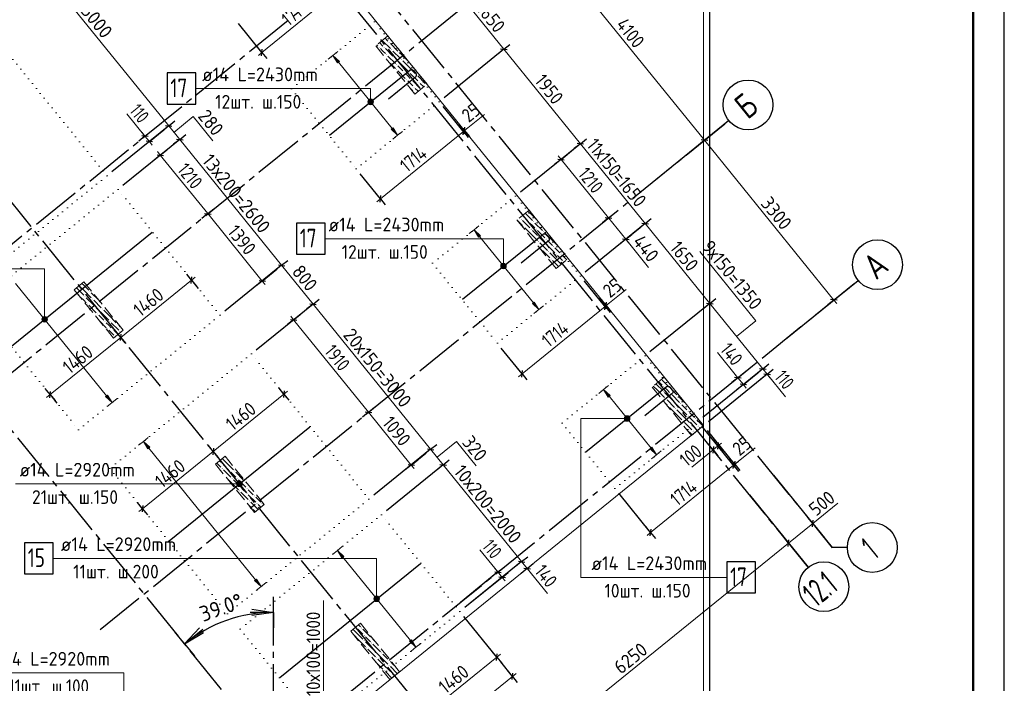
# Model space of a CAD drawing. Header units: millimetres. Extents: x 0 to 42000, y -76 to 29700.
# Tile 12 of 13: x 26198 to 42000, y 10612 to 21262. Entities that reach past the tile are written whole.
import ezdxf

# ---------------------------------------------------------------- set-up
doc = ezdxf.new("R2010")
doc.units = ezdxf.units.MM
for name, pattern in [('______2', [270, 200, -70]), ('______5', [1100, 800, -100, 100, -100]), ('______9', [100, 0, -100])]:
    doc.linetypes.add(name, pattern=pattern)
for name, color, linetype, lineweight in [('Standard', 7, 'Continuous', 25), ('ДОП Верх по Х', 7, 'Continuous', 18), ('ЖБ Перекрытие верхний уровень', 7, 'Continuous', 18), ('Позиционная метка номер позиции', 7, 'Continuous', 13), ('Примечания', 7, 'Continuous', 13), ('Размерная линия_ общее', 7, 'Continuous', 13)]:
    doc.layers.add(name, color=color, linetype=linetype, lineweight=lineweight)
doc.layers.add('ЖБ Пилон', color=7, linetype='______2', lineweight=13, true_color=0xa0a0a0)
doc.layers.add('Оси', color=7, linetype='______5', lineweight=13, true_color=0x656565)
doc.styles.add('ISOCPEUR', font='txt')

msp = doc.modelspace()

# ---------------------------------------------------------------- hatches: boundary and pattern name
at = {"layer": 'ДОП Верх по Х', "linetype": 'Continuous', "lineweight": 13, "transparency": 33554687}
for points in [[(31298, 20568), (31226, 20689), (31329, 20593)], [(33564, 17770), (33491, 17891), (33595, 17795)], [(35641, 15205), (35568, 15327), (35672, 15231)], [(28257, 14373), (28184, 14495), (28288, 14399)], [(31370, 12623), (31298, 12744), (31401, 12648)]]:
    msp.add_hatch(color=7, dxfattribs=at).paths.add_polyline_path(points, flags=16)
for points in [[(32161, 19503), (32264, 19407), (32192, 19528)], [(34426, 16705), (34530, 16609), (34457, 16730)], [(27577, 15213), (27681, 15116), (27608, 15238)], [(36314, 14374), (36418, 14278), (36345, 14399)], [(29969, 12260), (30072, 12163), (30000, 12285)], [(32453, 11286), (32556, 11190), (32484, 11311)]]:
    msp.add_hatch(color=7, dxfattribs=at).paths.add_polyline_path(points)
at = {"layer": 'ЖБ Пилон', "linetype": 'Continuous', "lineweight": 18, "transparency": 33554687}
for points in [[(32120, 20979), (32123, 20982), (32129, 20975), (32127, 20973)], [(32120, 20899), (32127, 20906), (32133, 20899), (32127, 20893)], [(31960, 20819), (31967, 20826), (31973, 20819), (31967, 20813)], [(32040, 20819), (32047, 20826), (32053, 20819), (32047, 20813)], [(32080, 20699), (32087, 20706), (32093, 20699), (32087, 20693)], [(32160, 20779), (32167, 20786), (32173, 20779), (32167, 20773)], [(32280, 20739), (32287, 20746), (32293, 20739), (32287, 20733)], [(32124, 20583), (32127, 20586), (32133, 20579), (32130, 20576)], [(32200, 20659), (32207, 20666), (32213, 20659), (32207, 20653)], [(32240, 20539), (32247, 20546), (32253, 20539), (32247, 20533)], [(32320, 20619), (32327, 20626), (32333, 20619), (32327, 20613)], [(32240, 20459), (32247, 20466), (32253, 20459), (32247, 20453)], [(32360, 20419), (32367, 20426), (32373, 20419), (32367, 20413)], [(32440, 20419), (32447, 20426), (32453, 20419), (32447, 20413)], [(32560, 20379), (32567, 20386), (32573, 20379), (32567, 20373)], [(32400, 20299), (32407, 20306), (32413, 20299), (32407, 20293)], [(32480, 20299), (32487, 20306), (32493, 20299), (32487, 20293)], [(32600, 20259), (32607, 20266), (32613, 20259), (32607, 20253)], [(32520, 20179), (32527, 20186), (32533, 20179), (32527, 20173)], [(32520, 20099), (32527, 20106), (32533, 20099), (32527, 20093)], [(32720, 20219), (32727, 20226), (32731, 20222), (32724, 20216)], [(34240, 18059), (34247, 18066), (34253, 18059), (34247, 18053)], [(34360, 18019), (34367, 18026), (34373, 18019), (34367, 18013)], [(34440, 18019), (34447, 18026), (34453, 18019), (34447, 18013)], [(34280, 17939), (34287, 17946), (34293, 17939), (34287, 17933)], [(34400, 17899), (34407, 17906), (34413, 17899), (34407, 17893)], [(34480, 17899), (34487, 17906), (34493, 17899), (34487, 17893)], [(34600, 17859), (34607, 17866), (34613, 17859), (34607, 17853)], [(34520, 17779), (34527, 17786), (34533, 17779), (34527, 17773)], [(34520, 17699), (34527, 17706), (34533, 17699), (34527, 17693)], [(34640, 17739), (34647, 17746), (34653, 17739), (34647, 17733)], [(34560, 17579), (34567, 17586), (34573, 17579), (34567, 17573)], [(34640, 17659), (34647, 17666), (34653, 17659), (34647, 17653)], [(34680, 17539), (34687, 17546), (34693, 17539), (34687, 17533)], [(34760, 17619), (34767, 17626), (34773, 17619), (34767, 17613)], [(34840, 17619), (34844, 17623), (34850, 17615), (34847, 17613)], [(34720, 17419), (34727, 17426), (34733, 17419), (34727, 17413)], [(34800, 17499), (34807, 17506), (34813, 17499), (34807, 17493)], [(34880, 17499), (34887, 17506), (34893, 17499), (34887, 17493)], [(34920, 17379), (34927, 17386), (34933, 17379), (34927, 17373)], [(27161, 16820), (27167, 16826), (27173, 16819), (27167, 16813)], [(27240, 16819), (27247, 16826), (27253, 16819), (27247, 16813)], [(27320, 16899), (27327, 16906), (27333, 16899), (27327, 16893)], [(27360, 16779), (27367, 16786), (27373, 16779), (27367, 16773)], [(27280, 16699), (27287, 16706), (27293, 16699), (27287, 16693)], [(27400, 16659), (27407, 16666), (27413, 16659), (27407, 16653)], [(27480, 16739), (27483, 16741), (27488, 16734), (27487, 16733)], [(27520, 16619), (27527, 16626), (27533, 16619), (27527, 16613)], [(27440, 16539), (27447, 16546), (27453, 16539), (27447, 16533)], [(27560, 16419), (27567, 16426), (27573, 16419), (27567, 16413)], [(27600, 16299), (27607, 16306), (27613, 16299), (27607, 16293)], [(27640, 16419), (27647, 16426), (27653, 16419), (27647, 16413)], [(27680, 16299), (27687, 16306), (27693, 16299), (27687, 16293)], [(27760, 16379), (27767, 16386), (27773, 16379), (27767, 16373)], [(27720, 16179), (27727, 16186), (27733, 16179), (27727, 16173)], [(27800, 16259), (27807, 16266), (27813, 16259), (27807, 16253)], [(36520, 15379), (36527, 15386), (36533, 15379), (36527, 15373)], [(36640, 15339), (36647, 15346), (36653, 15339), (36647, 15333)], [(36520, 15299), (36527, 15306), (36533, 15299), (36527, 15293)], [(36560, 15179), (36567, 15186), (36573, 15179), (36567, 15173)], [(36640, 15259), (36647, 15266), (36653, 15259), (36647, 15253)], [(36760, 15219), (36767, 15226), (36773, 15219), (36767, 15213)], [(36600, 15059), (36607, 15066), (36613, 15059), (36607, 15053)], [(36680, 15139), (36687, 15146), (36693, 15139), (36687, 15133)], [(36720, 15019), (36727, 15026), (36733, 15019), (36727, 15013)], [(36800, 15099), (36807, 15106), (36813, 15099), (36807, 15093)], [(36880, 15099), (36884, 15103), (36890, 15096), (36887, 15093)], [(36920, 14979), (36927, 14986), (36933, 14979), (36927, 14973)], [(36920, 14899), (36927, 14906), (36933, 14899), (36927, 14893)], [(37040, 14859), (37047, 14866), (37053, 14859), (37047, 14853)], [(36840, 14819), (36847, 14826), (36853, 14819), (36847, 14813)], [(36885, 14704), (36887, 14706), (36893, 14699), (36891, 14697)], [(36960, 14779), (36967, 14786), (36973, 14779), (36967, 14773)], [(37080, 14739), (37087, 14746), (37093, 14739), (37087, 14733)], [(37000, 14659), (37007, 14666), (37013, 14659), (37007, 14653)], [(29440, 14139), (29447, 14146), (29453, 14139), (29447, 14133)], [(29440, 14059), (29447, 14066), (29453, 14059), (29447, 14053)], [(29520, 14219), (29523, 14222), (29529, 14215), (29527, 14213)], [(29560, 14019), (29567, 14026), (29573, 14019), (29567, 14013)], [(29600, 13899), (29607, 13906), (29613, 13899), (29607, 13893)], [(29640, 14019), (29647, 14026), (29653, 14019), (29647, 14013)], [(29680, 13899), (29687, 13906), (29693, 13899), (29687, 13893)], [(29720, 13779), (29727, 13786), (29733, 13779), (29727, 13773)], [(29800, 13859), (29807, 13866), (29813, 13859), (29807, 13853)], [(29720, 13699), (29727, 13706), (29733, 13699), (29727, 13693)], [(29840, 13739), (29847, 13746), (29853, 13739), (29847, 13733)], [(29840, 13659), (29847, 13666), (29853, 13659), (29847, 13653)], [(29960, 13619), (29967, 13626), (29973, 13619), (29967, 13613)], [(29880, 13539), (29887, 13546), (29893, 13539), (29887, 13533)], [(30000, 13499), (30007, 13506), (30013, 13499), (30007, 13493)], [(30080, 13499), (30087, 13506), (30093, 13499), (30087, 13493)], [(29920, 13419), (29927, 13426), (29933, 13419), (29927, 13413)], [(31600, 11499), (31607, 11506), (31613, 11499), (31607, 11493)], [(31680, 11499), (31687, 11506), (31693, 11499), (31687, 11493)], [(31720, 11379), (31727, 11386), (31733, 11379), (31727, 11373)], [(31720, 11299), (31727, 11306), (31733, 11299), (31727, 11293)], [(31840, 11339), (31847, 11346), (31853, 11339), (31847, 11333)], [(31840, 11259), (31847, 11266), (31853, 11259), (31847, 11253)], [(31760, 11179), (31767, 11186), (31773, 11179), (31767, 11173)], [(31880, 11139), (31887, 11146), (31893, 11139), (31887, 11133)], [(32000, 11099), (32007, 11106), (32013, 11099), (32007, 11093)], [(31920, 11019), (31927, 11026), (31933, 11019), (31927, 11013)], [(32120, 10979), (32127, 10986), (32133, 10979), (32127, 10973)], [(32120, 10899), (32127, 10906), (32133, 10899), (32127, 10893)], [(32040, 10819), (32047, 10826), (32053, 10819), (32047, 10813)], [(32160, 10779), (32167, 10786), (32173, 10779), (32167, 10773)], [(32240, 10859), (32243, 10862), (32249, 10855), (32247, 10853)]]:
    msp.add_hatch(color=7, dxfattribs=at).paths.add_polyline_path(points, flags=16)
at = {"layer": 'Позиционная метка номер позиции', "linetype": 'Continuous', "lineweight": 13, "transparency": 33554687}
for points in [[(31785, 19943), (31875, 19943), (31869, 19966)], [(31785, 19943), (31869, 19966), (31791, 19966)], [(31791, 19921), (31875, 19943), (31785, 19943)], [(31791, 19966), (31869, 19966), (31852, 19982)], [(31791, 19966), (31852, 19982), (31807, 19982)], [(31791, 19921), (31869, 19921), (31875, 19943)], [(31807, 19904), (31869, 19921), (31791, 19921)], [(31807, 19982), (31852, 19982), (31830, 19988)], [(31807, 19904), (31852, 19904), (31869, 19921)], [(31852, 19904), (31807, 19904), (31830, 19898)], [(33918, 17309), (34008, 17309), (34002, 17331)], [(33918, 17309), (34002, 17331), (33925, 17331)], [(33925, 17286), (34008, 17309), (33918, 17309)], [(33925, 17331), (34002, 17331), (33986, 17347)], [(33925, 17331), (33986, 17347), (33941, 17347)], [(33925, 17286), (34002, 17286), (34008, 17309)], [(33941, 17270), (34002, 17286), (33925, 17286)], [(33941, 17347), (33986, 17347), (33963, 17354)], [(33941, 17270), (33986, 17270), (34002, 17286)], [(33986, 17270), (33941, 17270), (33963, 17264)], [(26553, 16453), (26643, 16453), (26637, 16475)], [(26553, 16453), (26637, 16475), (26560, 16475)], [(26560, 16430), (26643, 16453), (26553, 16453)], [(26560, 16475), (26637, 16475), (26621, 16492)], [(26560, 16475), (26621, 16492), (26576, 16492)], [(26560, 16430), (26637, 16430), (26643, 16453)], [(26576, 16492), (26621, 16492), (26598, 16498)], [(26576, 16414), (26637, 16430), (26560, 16430)], [(26576, 16414), (26621, 16414), (26637, 16430)], [(26621, 16414), (26576, 16414), (26598, 16408)], [(35907, 14838), (35907, 14883), (35901, 14861)], [(35923, 14822), (35923, 14899), (35907, 14883)], [(35923, 14822), (35907, 14883), (35907, 14838)], [(35946, 14816), (35946, 14906), (35923, 14899)], [(35946, 14816), (35923, 14899), (35923, 14822)], [(35968, 14822), (35968, 14899), (35946, 14906)], [(35968, 14822), (35946, 14906), (35946, 14816)], [(35984, 14838), (35984, 14883), (35968, 14899)], [(35984, 14838), (35968, 14899), (35968, 14822)], [(35984, 14883), (35984, 14838), (35991, 14861)], [(29687, 13790), (29687, 13835), (29680, 13813)], [(29703, 13774), (29703, 13851), (29687, 13835)], [(29703, 13774), (29687, 13835), (29687, 13790)], [(29725, 13768), (29725, 13858), (29703, 13851)], [(29725, 13768), (29703, 13851), (29703, 13774)], [(29748, 13774), (29748, 13851), (29725, 13858)], [(29748, 13774), (29725, 13858), (29725, 13768)], [(29764, 13790), (29764, 13835), (29748, 13851)], [(29764, 13790), (29748, 13851), (29748, 13774)], [(29764, 13835), (29764, 13790), (29770, 13813)], [(31905, 12006), (31949, 12006), (31927, 12012)], [(31882, 11967), (31972, 11967), (31966, 11989)], [(31882, 11967), (31966, 11989), (31888, 11989)], [(31888, 11944), (31972, 11967), (31882, 11967)], [(31888, 11989), (31966, 11989), (31949, 12006)], [(31888, 11989), (31949, 12006), (31905, 12006)], [(31888, 11944), (31966, 11944), (31972, 11967)], [(31905, 11928), (31966, 11944), (31888, 11944)], [(31905, 11928), (31949, 11928), (31966, 11944)], [(31949, 11928), (31905, 11928), (31927, 11922)]]:
    msp.add_hatch(color=7, dxfattribs=at).paths.add_polyline_path(points)

# ---------------------------------------------------------------- linework, layer by layer
at = {"layer": 'Standard', "color": 7, "linetype": 'Continuous', "lineweight": 35, "transparency": 33554687}
for p, q in [((41500, 27600), (41500, 20500)), ((41500, 27200), (41500, 20100))]:
    msp.add_line(p, q, dxfattribs=at)
at = {"layer": 'Standard', "color": 7, "linetype": 'Continuous', "lineweight": 18, "transparency": 33554687}
for p, q in [((28173, 25860), (37172, 14747)), ((37172, 14747), (30362, 9232))]:
    msp.add_line(p, q, dxfattribs=at)
at = {"layer": 'Standard', "color": 7, "linetype": 'Continuous', "lineweight": 25, "transparency": 33554687}
msp.add_lwpolyline([(0, 0), (42000, 0), (42000, 29700), (0, 29700), (0, 0)], close=True, dxfattribs=at)
at = {"layer": 'Standard', "color": 7, "linetype": 'Continuous', "lineweight": 50, "transparency": 33554687}
msp.add_lwpolyline([(2000, 29200), (41500, 29200), (41500, 500), (2000, 500), (2000, 29200)], close=True, dxfattribs=at)
at = {"layer": 'Standard', "color": 7, "linetype": 'Continuous', "lineweight": 13, "transparency": 33554687}
for points in [[(41500, 29200), (2000, 29200), (2000, 6000), (41500, 6000), (41500, 29200)], [(5829, 9232), (37172, 9232), (37172, 27138), (5536, 23138), (5829, 9232)], [(6829, 9232), (37172, 9232), (37172, 25860), (6829, 25860), (6829, 9232)]]:
    msp.add_lwpolyline(points, dxfattribs=at)
at = {"layer": 'Standard', "color": 254, "linetype": 'Continuous', "lineweight": 25, "true_color": 0xc4c4ff, "transparency": 33554687}
msp.add_lwpolyline([(6729, 9132), (37272, 9132), (37272, 25960), (6729, 25960), (6729, 9132)], dxfattribs=at)
at = {"layer": 'ДОП Верх по Х', "color": 251, "linetype": 'Continuous', "lineweight": 13, "true_color": 0x494949, "transparency": 33554687}
for p, q in [((31226, 20689), (31304, 20752)), ((31226, 20689), (31148, 20626)), ((31226, 20689), (31329, 20593)), ((31298, 20568), (31226, 20689)), ((31226, 20689), (31226, 20689)), ((31329, 20593), (31298, 20568)), ((31314, 20580), (32176, 19516)), ((32192, 19528), (32161, 19503)), ((32161, 19503), (32264, 19407)), ((32264, 19407), (32192, 19528)), ((32264, 19407), (32342, 19470)), ((32264, 19407), (32186, 19344)), ((32264, 19407), (32264, 19407)), ((33491, 17891), (33414, 17828)), ((33491, 17891), (33569, 17954)), ((33491, 17891), (33595, 17795)), ((33564, 17770), (33491, 17891)), ((33491, 17891), (33491, 17891)), ((33595, 17795), (33564, 17770)), ((33579, 17783), (34442, 16718)), ((26133, 17028), (27593, 15225)), ((34457, 16730), (34426, 16705)), ((34426, 16705), (34530, 16609)), ((34530, 16609), (34452, 16546)), ((34530, 16609), (34457, 16730)), ((34530, 16609), (34607, 16672)), ((34530, 16609), (34530, 16609)), ((35568, 15327), (35646, 15390)), ((27608, 15238), (27577, 15213)), ((27577, 15213), (27681, 15116)), ((27681, 15116), (27608, 15238)), ((27681, 15116), (27759, 15179)), ((35568, 15327), (35490, 15264)), ((35568, 15327), (35672, 15231)), ((35641, 15205), (35568, 15327)), ((35568, 15327), (35568, 15327)), ((35672, 15231), (35641, 15205)), ((35656, 15218), (36330, 14386)), ((27681, 15116), (27603, 15053)), ((27681, 15116), (27681, 15116)), ((28184, 14495), (28262, 14558)), ((28184, 14495), (28106, 14432)), ((28184, 14495), (28288, 14399)), ((28257, 14373), (28184, 14495)), ((28184, 14495), (28184, 14495)), ((28288, 14399), (28257, 14373)), ((28272, 14386), (29984, 12272)), ((36345, 14399), (36314, 14374)), ((36418, 14278), (36345, 14399)), ((36314, 14374), (36418, 14278)), ((36418, 14278), (36340, 14215)), ((36418, 14278), (36495, 14341)), ((36418, 14278), (36418, 14278)), ((31298, 12744), (31375, 12807)), ((31298, 12744), (31220, 12681)), ((31298, 12744), (31401, 12648)), ((31370, 12623), (31298, 12744)), ((31298, 12744), (31298, 12744)), ((31401, 12648), (31370, 12623)), ((31386, 12635), (32468, 11298)), ((30000, 12285), (29969, 12260)), ((29969, 12260), (30072, 12163)), ((30072, 12163), (30000, 12285)), ((30072, 12163), (30150, 12226)), ((30072, 12163), (29994, 12100)), ((30072, 12163), (30072, 12163)), ((32484, 11311), (32453, 11286)), ((32453, 11286), (32556, 11190)), ((32556, 11190), (32484, 11311)), ((32556, 11190), (32634, 11253)), ((32556, 11190), (32479, 11127)), ((32556, 11190), (32556, 11190))]:
    msp.add_line(p, q, dxfattribs=at)
at = {"layer": 'ДОП Верх по Х', "color": 7, "linetype": 'Continuous', "lineweight": 25, "transparency": 33554687}
for p, q in [((26066, 16022), (28325, 17851)), ((28596, 12898), (30855, 14727)), ((30371, 10707), (32629, 12536))]:
    msp.add_line(p, q, dxfattribs=at)
for points in [[(28567, 19907), (29027, 19907), (29027, 20407), (28567, 20407), (28567, 19907)], [(31169, 19408), (32458, 20452), (32465, 20456), (32473, 20459), (32481, 20460), (32489, 20460), (32496, 20459), (32504, 20456), (32511, 20451), (32517, 20446), (32555, 20398), (32559, 20392), (32562, 20384), (32563, 20376), (32563, 20368), (32562, 20360), (32559, 20353), (32554, 20346), (32549, 20340), (32115, 19988)], [(30642, 17497), (31102, 17497), (31102, 17997), (30642, 17997), (30642, 17497)], [(33303, 16774), (34592, 17817), (34598, 17821), (34606, 17824), (34614, 17826), (34622, 17826), (34630, 17824), (34637, 17821), (34644, 17816), (34650, 17811), (34688, 17764), (34692, 17757), (34695, 17749), (34697, 17741), (34697, 17733), (34695, 17726), (34692, 17718), (34688, 17711), (34682, 17705), (34248, 17354)], [(35285, 14326), (36574, 15369), (36581, 15373), (36588, 15376), (36597, 15378), (36604, 15378), (36612, 15376), (36620, 15373), (36627, 15368), (36632, 15363), (36671, 15316), (36675, 15309), (36678, 15301), (36679, 15293), (36679, 15285), (36678, 15278), (36674, 15270), (36670, 15263), (36665, 15257), (36231, 14906)], [(26277, 12367), (26737, 12367), (26737, 12867), (26277, 12867), (26277, 12367)], [(37549, 12061), (38009, 12061), (38009, 12561), (37549, 12561), (37549, 12061)]]:
    msp.add_lwpolyline(points, dxfattribs=at)
at = {"layer": 'ЖБ Перекрытие верхний уровень', "color": 7, "linetype": 'Continuous', "lineweight": 18, "transparency": 33554687}
for p, q in [((37172, 14747), (28173, 25860)), ((30362, 9232), (37172, 14747))]:
    msp.add_line(p, q, dxfattribs=at)
at = {"layer": 'ЖБ Пилон', "color": 253, "linetype": '______2', "lineweight": 13, "true_color": 0xa0a0a0, "transparency": 33554687}
for p, q in [((32106, 21003), (31912, 20845)), ((32736, 20226), (32106, 21003)), ((31912, 20845), (32541, 20068)), ((32541, 20068), (32736, 20226)), ((34372, 18205), (34178, 18048)), ((35001, 17428), (34372, 18205)), ((34178, 18048), (34807, 17270)), ((34807, 17270), (35001, 17428)), ((27230, 17054), (27074, 16928)), ((27074, 16928), (27703, 16151)), ((27859, 16277), (27230, 17054)), ((27703, 16151), (27859, 16277)), ((36543, 15524), (36349, 15366)), ((37172, 14747), (36543, 15524)), ((36349, 15366), (36978, 14589)), ((36978, 14589), (37172, 14746)), ((29495, 14256), (29340, 14130)), ((30124, 13479), (29495, 14256)), ((29340, 14130), (29969, 13353)), ((29969, 13353), (30124, 13479)), ((31666, 11575), (31511, 11449)), ((32296, 10798), (31666, 11575)), ((31511, 11449), (32140, 10672)), ((32140, 10672), (32296, 10798))]:
    msp.add_line(p, q, dxfattribs=at)
at = {"layer": 'ЖБ Пилон', "color": 9, "linetype": 'Continuous', "lineweight": 18, "true_color": 0xc7c7c7, "transparency": 33554687}
for p, q in [((31972, 20894), (32027, 20839)), ((32016, 20930), (32027, 20919)), ((32027, 20919), (32147, 20799)), ((32061, 20966), (32107, 20919)), ((32105, 21001), (32107, 20999)), ((32147, 20879), (32267, 20759)), ((31928, 20858), (31947, 20839)), ((32027, 20759), (31987, 20799)), ((32067, 20719), (32027, 20759)), ((32067, 20799), (32187, 20679)), ((32187, 20759), (32307, 20639)), ((32427, 20599), (32307, 20719)), ((32107, 20679), (32227, 20559)), ((32187, 20519), (32147, 20559)), ((32347, 20519), (32227, 20639)), ((32347, 20599), (32427, 20519)), ((32427, 20599), (32460, 20566)), ((32227, 20479), (32187, 20519)), ((32267, 20519), (32347, 20439)), ((32267, 20439), (32387, 20319)), ((32347, 20519), (32427, 20439)), ((32427, 20359), (32387, 20399)), ((32427, 20519), (32547, 20399)), ((32467, 20399), (32587, 20279)), ((32467, 20319), (32427, 20359)), ((32427, 20279), (32507, 20199)), ((32507, 20279), (32627, 20159)), ((32587, 20359), (32707, 20239)), ((32683, 20183), (32627, 20239)), ((32470, 20156), (32507, 20119)), ((32587, 20119), (32547, 20159)), ((32547, 20079), (32551, 20076)), ((32595, 20111), (32587, 20119)), ((34355, 18191), (34427, 18119)), ((34178, 18048), (34267, 17959)), ((34227, 18079), (34222, 18084)), ((34267, 18119), (34347, 18039)), ((34267, 18039), (34387, 17919)), ((34347, 18119), (34311, 18155)), ((34347, 18119), (34427, 18039)), ((34427, 18119), (34504, 18043)), ((34427, 17799), (34307, 17919)), ((34427, 17959), (34387, 17999)), ((34467, 17919), (34427, 17959)), ((34427, 17879), (34507, 17799)), ((34467, 17999), (34587, 17879)), ((34507, 17879), (34627, 17759)), ((34427, 17799), (34507, 17719)), ((34587, 17719), (34547, 17759)), ((34627, 17679), (34587, 17719)), ((34747, 17719), (34627, 17839)), ((34667, 17719), (34747, 17639)), ((34747, 17719), (34827, 17639)), ((34513, 17633), (34547, 17599)), ((34547, 17679), (34667, 17559)), ((34587, 17559), (34707, 17439)), ((34667, 17639), (34787, 17519)), ((34827, 17559), (34787, 17599)), ((34867, 17519), (34827, 17559)), ((34827, 17399), (34707, 17519)), ((34747, 17399), (34827, 17319)), ((34827, 17479), (34907, 17399)), ((34827, 17399), (34889, 17337)), ((34907, 17479), (34978, 17409)), ((34827, 17319), (34845, 17301)), ((27147, 16919), (27110, 16957)), ((27147, 16919), (27227, 16839)), ((27154, 16992), (27227, 16919)), ((27227, 16999), (27198, 17028)), ((27227, 16999), (27307, 16919)), ((27227, 16919), (27347, 16799)), ((27142, 16845), (27147, 16839)), ((27227, 16759), (27187, 16799)), ((27267, 16719), (27227, 16759)), ((27267, 16799), (27387, 16679)), ((27347, 16879), (27467, 16759)), ((27387, 16759), (27507, 16639)), ((27307, 16679), (27427, 16559)), ((27547, 16519), (27427, 16639)), ((27547, 16599), (27627, 16519)), ((27467, 16519), (27547, 16439)), ((27547, 16519), (27627, 16439)), ((27627, 16519), (27747, 16399)), ((27482, 16424), (27587, 16319)), ((27627, 16359), (27587, 16399)), ((27667, 16319), (27627, 16359)), ((27627, 16279), (27707, 16199)), ((27667, 16399), (27787, 16279)), ((27707, 16279), (27776, 16210)), ((27787, 16359), (27813, 16333)), ((36543, 15523), (36547, 15519)), ((36366, 15380), (36427, 15319)), ((36427, 15399), (36410, 15416)), ((36427, 15399), (36507, 15319)), ((36454, 15452), (36507, 15399)), ((36507, 15479), (36627, 15359)), ((36587, 15319), (36547, 15359)), ((36427, 15319), (36547, 15199)), ((36547, 15279), (36667, 15159)), ((36627, 15279), (36587, 15319)), ((36667, 15319), (36747, 15239)), ((36667, 15239), (36787, 15119)), ((36827, 15159), (36787, 15199)), ((36557, 15109), (36587, 15079)), ((36587, 15159), (36707, 15039)), ((36747, 14919), (36627, 15039)), ((36827, 14999), (36707, 15119)), ((36867, 15119), (36827, 15159)), ((36827, 15079), (36907, 14999)), ((36747, 14999), (36827, 14919)), ((36747, 14919), (36827, 14839)), ((36827, 14999), (36907, 14919)), ((36827, 14919), (36947, 14799)), ((36987, 14919), (36947, 14959)), ((36947, 14879), (37067, 14759)), ((37027, 14879), (36987, 14919)), ((36867, 14799), (36987, 14679)), ((36987, 14759), (37077, 14669)), ((37067, 14839), (37165, 14741)), ((37121, 14705), (37107, 14719)), ((36907, 14679), (36988, 14598)), ((37033, 14633), (37027, 14639)), ((29492, 14254), (29507, 14239)), ((29387, 14119), (29360, 14146)), ((29427, 14079), (29387, 14119)), ((29404, 14182), (29427, 14159)), ((29547, 14119), (29448, 14218)), ((29467, 14119), (29547, 14039)), ((29547, 14119), (29627, 14039)), ((29467, 14039), (29587, 13919)), ((29627, 13959), (29587, 13999)), ((29667, 13919), (29627, 13959)), ((29667, 13999), (29787, 13879)), ((29627, 13799), (29526, 13901)), ((29627, 13879), (29707, 13799)), ((29627, 13799), (29707, 13719)), ((29707, 13879), (29827, 13759)), ((29787, 13719), (29747, 13759)), ((29857, 13809), (29827, 13839)), ((29747, 13679), (29867, 13559)), ((29827, 13679), (29787, 13719)), ((29867, 13719), (29947, 13639)), ((29867, 13639), (29987, 13519)), ((30027, 13559), (29987, 13599)), ((29866, 13480), (29907, 13439)), ((30027, 13400), (29907, 13519)), ((30067, 13519), (30027, 13559)), ((30027, 13479), (30071, 13435)), ((30107, 13479), (30115, 13471)), ((29947, 13399), (29982, 13364)), ((31667, 11519), (31636, 11550)), ((31627, 11399), (31547, 11479)), ((31627, 11479), (31707, 11399)), ((31627, 11399), (31707, 11319)), ((31707, 11479), (31827, 11359)), ((31569, 11377), (31627, 11319)), ((31627, 11319), (31747, 11199)), ((31787, 11319), (31747, 11359)), ((31747, 11279), (31867, 11159)), ((31827, 11279), (31787, 11319)), ((31867, 11319), (31900, 11286)), ((31867, 11239), (31987, 11119)), ((31787, 11159), (31907, 11039)), ((32027, 10999), (31907, 11119)), ((32027, 11079), (32107, 10999)), ((31947, 10919), (31910, 10957)), ((31947, 10999), (32027, 10919)), ((31947, 10919), (32027, 10839)), ((32027, 10999), (32107, 10919)), ((32027, 10919), (32147, 10799)), ((32187, 10919), (32147, 10959)), ((32227, 10879), (32187, 10919)), ((32067, 10799), (32170, 10696)), ((32147, 10879), (32258, 10768)), ((32187, 10759), (32214, 10732))]:
    msp.add_line(p, q, dxfattribs=at)
at = {"layer": 'Оси', "color": 8, "linetype": '______5', "lineweight": -3, "transparency": 33554687}
for p, q in [((39241, 12788), (27863, 26839)), ((38852, 12473), (27474, 26524)), ((23902, 15904), (33989, 24072)), ((24909, 14660), (34996, 22829)), ((33995, 8540), (22617, 22591)), ((32208, 7093), (20829, 21143)), ((27489, 11474), (37576, 19642)), ((29566, 8909), (39653, 17078)), ((30273, 6819), (30273, 11750))]:
    msp.add_line(p, q, dxfattribs=at)
at = {"layer": 'Оси', "color": 7, "linetype": 'Continuous', "lineweight": 25, "transparency": 33554687}
for p, q in [((36410, 18698), (37576, 19642)), ((38487, 16134), (39653, 17078)), ((38297, 13954), (39238, 12792)), ((37908, 13639), (38852, 12473)), ((39481, 12792), (39238, 12792))]:
    msp.add_line(p, q, dxfattribs=at)
at = {"layer": 'Оси', "color": 7, "linetype": 'Continuous', "lineweight": 13, "transparency": 33554687}
msp.add_line((38926, 13177), (39330, 13504), dxfattribs=at)
at = {"layer": 'Оси', "color": 7, "linetype": 'Continuous', "lineweight": 25, "transparency": 33554687}
for centre in [(37887, 19894), (39964, 17330), (39881, 12792), (39104, 12162)]:
    msp.add_circle(centre, 400, dxfattribs=at)
at = {"layer": 'Позиционная метка номер позиции', "color": 7, "linetype": 'Continuous', "lineweight": 13, "transparency": 33554687}
for p, q in [((31785, 19943), (31785, 19943)), ((31830, 19988), (31830, 19988)), ((31875, 19943), (31875, 19943)), ((31830, 19898), (31830, 19898)), ((33918, 17309), (33918, 17309)), ((33963, 17354), (33963, 17354)), ((33963, 17264), (33963, 17264)), ((34008, 17309), (34008, 17309)), ((26553, 16453), (26553, 16453)), ((26598, 16498), (26598, 16498)), ((26643, 16453), (26643, 16453)), ((26598, 16408), (26598, 16408)), ((35901, 14861), (35901, 14861)), ((35946, 14906), (35946, 14906)), ((35991, 14861), (35991, 14861)), ((35946, 14816), (35946, 14816)), ((29725, 13813), (26131, 13813)), ((29680, 13813), (29680, 13813)), ((29725, 13858), (29725, 13858)), ((29725, 13768), (29725, 13768)), ((29770, 13813), (29770, 13813)), ((31927, 12012), (31927, 12012)), ((31882, 11967), (31882, 11967)), ((31927, 11922), (31927, 11922)), ((31972, 11967), (31972, 11967))]:
    msp.add_line(p, q, dxfattribs=at)
at = {"layer": 'Позиционная метка номер позиции', "color": 251, "linetype": 'Continuous', "lineweight": 13, "true_color": 0x656565, "transparency": 33554687}
for p, q in [((28209, 19392), (27920, 19750)), ((33337, 19483), (33656, 19741)), ((36289, 17287), (35924, 17738)), ((35612, 16674), (35931, 16932)), ((37724, 15516), (37396, 15920)), ((38488, 15208), (38192, 15573)), ((37675, 14126), (38002, 14390)), ((37326, 14358), (36984, 14081)), ((33873, 12398), (33584, 12755)), ((34342, 12455), (34669, 12051)), ((31074, 10322), (31074, 11942))]:
    msp.add_line(p, q, dxfattribs=at)
at = {"layer": 'Позиционная метка номер позиции', "color": 7, "linetype": 'Continuous', "lineweight": 13, "transparency": 33554687}
for points in [[(31830, 19943), (31830, 20157), (29027, 20157)], [(33963, 17309), (33963, 17747), (31102, 17747)], [(26598, 16453), (26598, 17263), (22708, 17263)], [(35946, 14861), (35206, 14861), (35206, 12311), (37549, 12311)], [(31927, 11967), (31927, 12617), (26737, 12617)], [(28205, 9822), (27872, 10155), (27872, 10778), (25678, 10778)]]:
    msp.add_lwpolyline(points, dxfattribs=at)
at = {"layer": 'Позиционная метка номер позиции', "color": 251, "linetype": 'Continuous', "lineweight": 13, "true_color": 0x656565, "transparency": 33554687}
for points in [[(28674, 19454), (28984, 19706), (29299, 19318)], [(37701, 16179), (38012, 16431), (37112, 17542)], [(32896, 14240), (33207, 14492), (33522, 14103)]]:
    msp.add_lwpolyline(points, dxfattribs=at)
at = {"layer": 'Позиционная метка номер позиции', "color": 7, "linetype": 'Continuous', "lineweight": 13, "transparency": 33554687}
for centre in [(31830, 19943), (33963, 17309), (26598, 16453), (35946, 14861), (29725, 13813), (31927, 11967)]:
    msp.add_circle(centre, 45, dxfattribs=at)
at = {"layer": 'Примечания', "color": 7, "linetype": '______9', "lineweight": 13, "transparency": 33554687}
for p, q in [((27600, 18757), (24454, 22643)), ((31892, 21228), (30560, 20150)), ((32930, 19946), (31892, 21228)), ((30560, 20150), (31598, 18868)), ((31598, 18868), (32930, 19946)), ((25331, 16919), (27600, 18757)), ((27776, 18539), (25507, 16702)), ((29413, 16519), (27776, 18539)), ((34157, 18431), (32825, 17352)), ((35196, 17148), (34157, 18431)), ((32825, 17352), (33864, 16070)), ((33864, 16070), (35196, 17148)), ((25507, 16702), (27143, 14681)), ((27143, 14681), (29413, 16519)), ((29916, 15897), (27647, 14059)), ((31804, 13566), (29916, 15897)), ((36234, 15866), (34902, 14787)), ((37084, 14817), (36234, 15866)), ((34902, 14787), (35752, 13738)), ((35752, 13738), (37084, 14817)), ((27647, 14059), (29535, 11728)), ((29535, 11728), (31804, 13566)), ((32005, 13317), (29736, 11479)), ((33264, 11763), (32005, 13317)), ((30995, 9925), (33264, 11763)), ((29736, 11479), (30995, 9925))]:
    msp.add_line(p, q, dxfattribs=at)
at = {"layer": 'Размерная линия_ общее', "color": 251, "linetype": 'Continuous', "lineweight": 13, "true_color": 0x656565, "transparency": 33554687}
for p, q in [((25443, 23444), (28590, 19558)), ((32931, 22070), (33969, 20788)), ((30086, 20734), (30028, 20687)), ((33969, 20788), (35197, 19272)), ((28209, 19392), (28162, 19450)), ((28590, 19558), (28766, 19341)), ((31986, 18388), (33318, 19467)), ((33318, 19467), (33337, 19483)), ((33337, 19483), (33396, 19530)), ((28279, 19306), (28209, 19392)), ((28279, 19306), (28326, 19248)), ((28766, 19341), (30402, 17320)), ((28455, 19089), (28408, 19147)), ((35197, 19272), (36235, 17990)), ((28455, 19089), (29216, 18149)), ((34886, 19020), (34838, 19079)), ((34886, 19020), (35647, 18080)), ((31986, 18388), (31928, 18341)), ((29216, 18149), (30091, 17068)), ((35647, 18080), (35924, 17738)), ((36235, 17990), (37273, 16708)), ((35924, 17738), (35971, 17680)), ((30402, 17320), (30906, 16698)), ((27822, 16164), (28956, 17082)), ((28956, 17082), (29015, 17130)), ((30091, 17068), (30138, 17010)), ((30906, 16698), (32793, 14367)), ((34261, 15579), (35593, 16658)), ((35593, 16658), (35612, 16674)), ((35612, 16674), (35670, 16721)), ((37273, 16708), (38123, 15658)), ((30595, 16447), (30548, 16505)), ((30595, 16447), (31797, 14962)), ((26687, 15245), (27822, 16164)), ((38123, 15658), (38192, 15573)), ((34261, 15579), (34203, 15532)), ((37724, 15516), (37677, 15574)), ((37812, 15407), (37724, 15516)), ((38192, 15573), (38239, 15515)), ((37812, 15407), (37859, 15348)), ((26687, 15245), (26629, 15198)), ((30439, 15251), (29304, 14333)), ((30439, 15251), (30497, 15299)), ((31797, 14962), (32483, 14115)), ((37404, 14421), (37326, 14358)), ((37404, 14421), (37463, 14468)), ((29304, 14333), (28170, 13414)), ((32793, 14367), (32995, 14118)), ((37326, 14358), (37268, 14311)), ((32483, 14115), (32530, 14057)), ((32995, 14118), (34253, 12564)), ((36324, 13031), (37656, 14110)), ((37656, 14110), (37675, 14126)), ((37675, 14126), (37734, 14173)), ((28170, 13414), (28111, 13367)), ((36324, 13031), (36266, 12984)), ((34253, 12564), (34342, 12455)), ((33873, 12398), (33826, 12456)), ((33873, 12398), (33943, 12312)), ((34342, 12455), (34389, 12397)), ((33943, 12312), (33990, 12254)), ((33855, 11032), (33914, 11080)), ((32721, 10114), (33855, 11032)), ((34106, 10723), (34164, 10770)), ((31837, 8886), (34106, 10723))]:
    msp.add_line(p, q, dxfattribs=at)
at = {"layer": 'Размерная линия_ общее', "color": 7, "linetype": 'Continuous', "lineweight": 13, "transparency": 33554687}
for p, q in [((37188, 19328), (34607, 22514)), ((39264, 16763), (37188, 19328)), ((39264, 16763), (39312, 16705)), ((38538, 12862), (38926, 13177)), ((38926, 13177), (38984, 13224)), ((33680, 8929), (38538, 12862))]:
    msp.add_line(p, q, dxfattribs=at)
at = {"layer": 'Размерная линия_ общее', "color": 251, "linetype": 'Continuous', "lineweight": -3, "true_color": 0x656565, "transparency": 33554687}
for p, q in [((30086, 20734), (29710, 21199)), ((33969, 20788), (34066, 20866)), ((30086, 20734), (30007, 20831)), ((30086, 20734), (30165, 20637)), ((33969, 20788), (33008, 20009)), ((33969, 20788), (33872, 20709)), ((28590, 19558), (28687, 19637)), ((28590, 19558), (27678, 18820)), ((28209, 19392), (28443, 19581)), ((28209, 19392), (28307, 19471)), ((28279, 19306), (28512, 19495)), ((28590, 19558), (28493, 19479)), ((33318, 19467), (33240, 19564)), ((33337, 19483), (33259, 19580)), ((33318, 19467), (33397, 19370)), ((33337, 19483), (33416, 19385)), ((33337, 19483), (33337, 19483)), ((28766, 19341), (27854, 18602)), ((28209, 19392), (28112, 19313)), ((28279, 19306), (28182, 19228)), ((28279, 19306), (28376, 19385)), ((28766, 19341), (28669, 19262)), ((28766, 19341), (28863, 19419)), ((35197, 19272), (35294, 19351)), ((28455, 19089), (28688, 19278)), ((28455, 19089), (28552, 19167)), ((35197, 19272), (34235, 18494)), ((34886, 19020), (35119, 19209)), ((35197, 19272), (35099, 19194)), ((28455, 19089), (28358, 19010)), ((34886, 19020), (34789, 18942)), ((34886, 19020), (34983, 19099)), ((31986, 18388), (31661, 18790)), ((31986, 18388), (31908, 18485)), ((31986, 18388), (32065, 18291)), ((29216, 18149), (29314, 18227)), ((29216, 18149), (29119, 18070)), ((29216, 18149), (29216, 18149)), ((35647, 18080), (35550, 18002)), ((35647, 18080), (35744, 18159)), ((35647, 18080), (35647, 18080)), ((36235, 17990), (36332, 18069)), ((36235, 17990), (35273, 17211)), ((36235, 17990), (36138, 17911)), ((35924, 17738), (35827, 17660)), ((35924, 17738), (36021, 17817)), ((30402, 17320), (30499, 17399)), ((30402, 17320), (29490, 16582)), ((30091, 17068), (30324, 17257)), ((30402, 17320), (30305, 17241)), ((28956, 17082), (28878, 17179)), ((28956, 17082), (29035, 16985)), ((28956, 17082), (29065, 16948)), ((30091, 17068), (29994, 16990)), ((30091, 17068), (30188, 17147)), ((30906, 16698), (31003, 16777)), ((35593, 16658), (35514, 16755)), ((35612, 16674), (35533, 16771)), ((37273, 16708), (37370, 16786)), ((30906, 16698), (29994, 15960)), ((30595, 16447), (30828, 16635)), ((30906, 16698), (30808, 16620)), ((35593, 16658), (35672, 16561)), ((35612, 16674), (35691, 16576)), ((37273, 16708), (36312, 15929)), ((37273, 16708), (37176, 16629)), ((30595, 16447), (30498, 16368)), ((30595, 16447), (30692, 16525)), ((27822, 16164), (27743, 16261)), ((27822, 16164), (27900, 16066)), ((27822, 16164), (27822, 16164)), ((34261, 15579), (33927, 15992)), ((34261, 15579), (34182, 15677)), ((38123, 15658), (37161, 14880)), ((37724, 15516), (37957, 15705)), ((38123, 15658), (38026, 15580)), ((38123, 15658), (38220, 15737)), ((38192, 15573), (38289, 15652)), ((34261, 15579), (34339, 15482)), ((38192, 15573), (37250, 14810)), ((37724, 15516), (37627, 15437)), ((37724, 15516), (37821, 15594)), ((37812, 15407), (38045, 15596)), ((38192, 15573), (38095, 15494)), ((26687, 15245), (26608, 15342)), ((30439, 15251), (30360, 15349)), ((37812, 15407), (37715, 15328)), ((37812, 15407), (37909, 15485)), ((26687, 15245), (26766, 15148)), ((26687, 15245), (26796, 15110)), ((30439, 15251), (30518, 15154)), ((30439, 15251), (30439, 15251)), ((31797, 14962), (31894, 15041)), ((31797, 14962), (31699, 14884)), ((31797, 14962), (31797, 14962)), ((29304, 14333), (29226, 14430)), ((32793, 14367), (32891, 14446)), ((37326, 14358), (37248, 14455)), ((37404, 14421), (37326, 14518)), ((37404, 14421), (37483, 14324)), ((37404, 14421), (37404, 14421)), ((29304, 14333), (29383, 14236)), ((29304, 14333), (29304, 14333)), ((32793, 14367), (31882, 13629)), ((32483, 14115), (32716, 14304)), ((32793, 14367), (32696, 14288)), ((37326, 14358), (37405, 14261)), ((37326, 14358), (37326, 14358)), ((37675, 14126), (37597, 14223)), ((32995, 14118), (32083, 13380)), ((32483, 14115), (32385, 14037)), ((32483, 14115), (32580, 14194)), ((32995, 14118), (32898, 14040)), ((32995, 14118), (33092, 14197)), ((37656, 14110), (37577, 14207)), ((37656, 14110), (37735, 14013)), ((37675, 14126), (37754, 14029)), ((36324, 13031), (35815, 13661)), ((28170, 13414), (28091, 13511)), ((28170, 13414), (28248, 13317)), ((28170, 13414), (28170, 13414)), ((36324, 13031), (36245, 13129)), ((36324, 13031), (36403, 12934)), ((34253, 12564), (34351, 12643)), ((34253, 12564), (33342, 11826)), ((34253, 12564), (34156, 12485)), ((34342, 12455), (34439, 12534)), ((33873, 12398), (33273, 11911)), ((33873, 12398), (33776, 12319)), ((33873, 12398), (33971, 12476)), ((33943, 12312), (34040, 12391)), ((34342, 12455), (34245, 12376)), ((34342, 12455), (34342, 12455)), ((33943, 12312), (33342, 11826)), ((33943, 12312), (33845, 12234)), ((33855, 11032), (33327, 11685)), ((33855, 11032), (33777, 11130)), ((33855, 11032), (33934, 10935)), ((34106, 10723), (33918, 10955)), ((34106, 10723), (34027, 10820)), ((34106, 10723), (34184, 10626))]:
    msp.add_line(p, q, dxfattribs=at)
at = {"layer": 'Размерная линия_ общее', "color": 251, "linetype": 'Continuous', "lineweight": 25, "true_color": 0x656565, "transparency": 33554687}
for p, q in [((30081, 20682), (30092, 20787)), ((33917, 20793), (34022, 20782)), ((28537, 19564), (28642, 19553)), ((33313, 19414), (33324, 19520)), ((33332, 19430), (33343, 19535)), ((28262, 19387), (28157, 19398)), ((28332, 19301), (28226, 19312)), ((28713, 19346), (28819, 19335)), ((35144, 19278), (35249, 19267)), ((28402, 19094), (28508, 19083)), ((34833, 19026), (34938, 19015)), ((31981, 18336), (31992, 18441)), ((29164, 18154), (29269, 18143)), ((35594, 18086), (35700, 18075)), ((36182, 17995), (36288, 17984)), ((35871, 17744), (35977, 17733)), ((30349, 17325), (30455, 17314)), ((28951, 17030), (28962, 17135)), ((30039, 17074), (30144, 17063)), ((30853, 16704), (30958, 16693)), ((35587, 16605), (35598, 16711)), ((35607, 16621), (35618, 16726)), ((37221, 16713), (37326, 16702)), ((30542, 16452), (30647, 16441)), ((27816, 16111), (27827, 16216)), ((38070, 15664), (38176, 15653)), ((34255, 15527), (34266, 15632)), ((37776, 15510), (37671, 15521)), ((38139, 15579), (38245, 15567)), ((37865, 15401), (37759, 15412)), ((26682, 15192), (26693, 15297)), ((30444, 15304), (30433, 15199)), ((31744, 14968), (31849, 14957)), ((29310, 14385), (29299, 14280)), ((37332, 14410), (37321, 14305)), ((37410, 14474), (37399, 14368)), ((32741, 14373), (32846, 14361)), ((32430, 14121), (32535, 14110)), ((32942, 14124), (33048, 14113)), ((37651, 14057), (37662, 14163)), ((37670, 14073), (37681, 14178)), ((28175, 13467), (28164, 13361)), ((36319, 12979), (36330, 13084)), ((34201, 12570), (34306, 12558)), ((33821, 12403), (33926, 12392)), ((34289, 12461), (34394, 12449)), ((33890, 12318), (33995, 12307)), ((33850, 10980), (33861, 11085)), ((34100, 10671), (34111, 10776))]:
    msp.add_line(p, q, dxfattribs=at)
at = {"layer": 'Размерная линия_ общее', "color": 253, "linetype": 'Continuous', "lineweight": -3, "true_color": 0xa0a0a0, "transparency": 33554687}
for p, q in [((37188, 19328), (37090, 19249)), ((37188, 19328), (37285, 19406)), ((39264, 16763), (39497, 16952)), ((39264, 16763), (39167, 16685)), ((39264, 16763), (39361, 16842)), ((38926, 13177), (38847, 13274)), ((38926, 13177), (39005, 13079)), ((38926, 13177), (39112, 12947)), ((38538, 12862), (38459, 12959)), ((38538, 12862), (38616, 12765)), ((38538, 12862), (38726, 12629))]:
    msp.add_line(p, q, dxfattribs=at)
at = {"layer": 'Размерная линия_ общее', "color": 7, "linetype": 'Continuous', "lineweight": 25, "transparency": 33554687}
for p, q in [((37240, 19322), (37135, 19333)), ((39317, 16758), (39212, 16769)), ((38921, 13124), (38932, 13229)), ((38532, 12809), (38543, 12915)), ((30273, 11750), (30273, 12000)), ((30273, 11750), (29898, 11750)), ((29923, 11800), (30273, 11750)), ((30273, 11750), (29923, 11700)), ((30273, 11750), (30273, 11750)), ((30273, 11750), (30273, 11500)), ((28845, 11245), (28688, 11439)), ((29086, 11504), (28845, 11245)), ((28845, 11245), (29137, 11481)), ((28845, 11245), (29149, 11426)), ((28845, 11245), (28845, 11245)), ((28845, 11245), (29003, 11050))]:
    msp.add_line(p, q, dxfattribs=at)
at = {"layer": 'Размерная линия_ общее', "color": 251, "linetype": 'Continuous', "lineweight": 13, "true_color": 0x656565, "transparency": 33554687}
msp.add_lwpolyline([(30086, 20734), (31108, 21562), (31108, 21562), (31418, 21813)], dxfattribs=at)
at = {"layer": 'Размерная линия_ общее', "color": 251, "linetype": 'Continuous', "lineweight": -3, "true_color": 0x656565, "transparency": 33554687}
for points in [[(33318, 19467), (33308, 19480), (33308, 19480), (33180, 19638), (33180, 19638), (32993, 19868)], [(35924, 17738), (35937, 17749), (35937, 17749), (36157, 17927)], [(35593, 16658), (35582, 16671), (35582, 16671), (35262, 17067), (35262, 17067), (35259, 17071)], [(35612, 16674), (35601, 16687), (35601, 16687), (35510, 16799)], [(37656, 14110), (37645, 14123), (37645, 14123), (37151, 14734), (37151, 14734), (37147, 14739)], [(37675, 14126), (37665, 14139), (37665, 14139), (37235, 14669)]]:
    msp.add_lwpolyline(points, dxfattribs=at)
at = {"layer": 'Размерная линия_ общее', "color": 253, "linetype": 'Continuous', "lineweight": -3, "true_color": 0xa0a0a0, "transparency": 33554687}
msp.add_lwpolyline([(37188, 19328), (37201, 19339), (37201, 19339), (37201, 19339), (37201, 19339), (37201, 19339), (37201, 19339), (37201, 19339), (37201, 19339), (37421, 19517)], dxfattribs=at)
at = {"layer": 'Размерная линия_ общее', "color": 7, "linetype": 'Continuous', "lineweight": 25, "transparency": 33554687}
msp.add_arc((30273, 9482), 2268, 90, 129, dxfattribs=at)

# ---------------------------------------------------------------- texts
at = {"layer": 'ДОП Верх по Х', "color": 7, "linetype": 'Continuous', "lineweight": 13, "transparency": 33554687, "attachment_point": 7, "style": 'ISOCPEUR'}
for s, insert, char_height, width in [('\\W0.96;ø14 L=2430mm ', (29126, 20274), 220, 2194.71), ('\\W0.75;17', (28617, 20017), 300, 472.28), ('\\W0.93;12шт. ш.150 ', (29335, 19834), 220, 1773.35), ('\\W0.96;ø14 L=2430mm ', (31156, 17864), 220, 2194.71), ('\\W0.75;17', (30692, 17607), 300, 472.27), ('\\W0.93;12шт. ш.150 ', (31365, 17424), 220, 1773.35), ('\\W0.96;ø14 L=2920mm ', (26197, 13930), 220, 2172.61), ('\\W0.93;21шт. ш.150 ', (26395, 13490), 220, 1773.35), ('\\W0.96;ø14 L=2920mm ', (26859, 12734), 220, 2172.6), ('\\W0.75;15', (26327, 12477), 300, 472.27), ('\\W0.96;ø14 L=2430mm ', (35374, 12428), 220, 2194.7), ('\\W0.93;11шт. ш.200 ', (27057, 12294), 220, 1773.34), ('\\W0.75;17', (37599, 12171), 300, 472.28), ('\\W0.93;10шт. ш.150 ', (35583, 11988), 220, 1773.35), ('\\W0.96;ø14 L=2920mm ', (25798, 10895), 220, 2172.6), ('\\W0.90;11шт. ш.100 ', (26018, 10455), 220, 1726.79)]:
    msp.add_mtext(s, dxfattribs=dict(at, insert=insert, char_height=char_height, width=width))
at = {"layer": 'Оси', "color": 7, "linetype": 'Continuous', "lineweight": 35, "transparency": 33554687, "char_height": 400, "attachment_point": 7, "rotation": 39, "style": 'ISOCPEUR'}
for s, insert, width in [('\\W0.80;Б', (37880, 19648), 479.78), ('\\W0.82;А', (39941, 17071), 523.53), ('\\W0.56;1', (39921, 12584), 311.12), ('\\W0.62;12.1', (38973, 11816), 762.73)]:
    msp.add_mtext(s, dxfattribs=dict(at, insert=insert, width=width))
at = {"layer": 'Размерная линия_ общее', "color": 251, "linetype": 'Continuous', "lineweight": 25, "true_color": 0x656565, "transparency": 33554687, "char_height": 220, "attachment_point": 7, "style": 'ISOCPEUR'}
for s, insert, width, rotation in [('\\W0.97;25х200=5000', (26529, 22182), 1799.8, 309), ('\\W0.87;11х150=1650', (33018, 22042), 1613.18, 309), ('\\W0.81;1714', (30515, 21146), 638.47, 39), ('\\W0.87;1950', (34449, 20275), 666.9, 309), ('\\W0.87;25', (33405, 19602), 403.92, 39), ('\\W0.74;110', (27947, 19796), 455.16, 309), ('\\W0.91;280', (29047, 19708), 562, 309), ('\\W0.81;1714', (32416, 18800), 638.46, 39), ('\\W0.87;11х150=1650', (35284, 19244), 1613.16, 309), ('\\W0.95;13х200=2600', (29111, 18994), 1753.14, 309), ('\\W0.80;1210', (28715, 18847), 615.72, 309), ('\\W0.80;1210', (35146, 18778), 615.71, 309), ('\\W0.87;1390', (29520, 17854), 666.9, 309), ('\\W0.92;440', (36024, 17694), 606.85, 309), ('\\W0.92;9х150=1350', (37132, 17607), 1551.78, 309), ('\\W0.87;1650', (36620, 17594), 666.91, 309), ('\\W0.91;800', (30554, 17212), 561.98, 309), ('\\W0.87;25', (35672, 16786), 403.94, 39), ('\\W0.87;1460', (28135, 16482), 689.44, 39), ('\\W0.81;1714', (34690, 15991), 638.48, 39), ('\\W0.95;20х150=3000', (31376, 16197), 1753.13, 309), ('\\W0.87;1460', (27001, 15563), 689.42, 39), ('\\W0.80;1910', (31075, 15933), 615.72, 309), ('\\W0.83;140', (37426, 15963), 531.42, 309), ('\\W0.74;110', (38299, 15521), 455.16, 309), ('\\W0.87;1460', (29618, 14651), 689.42, 39), ('\\W0.87;1090', (32005, 14784), 666.9, 309), ('\\W0.91;320', (33285, 14474), 561.98, 309), ('\\W0.87;25', (37751, 14251), 403.93, 39), ('\\W0.83;100', (36903, 14075), 508.58, 39), ('\\W0.87;1460', (28483, 13732), 689.43, 39), ('\\W0.95;10х200=2000', (33151, 14005), 1753.13, 309), ('\\W0.81;1714', (36753, 13444), 638.48, 39), ('\\W0.74;110', (33609, 12804), 455.16, 309), ('\\W0.83;140', (34448, 12403), 531.42, 309), ('\\W0.90;10х100=1000', (31020, 10406), 1659.82, 90), ('\\W0.87;1460', (33034, 10432), 689.43, 39)]:
    msp.add_mtext(s, dxfattribs=dict(at, insert=insert, width=width, rotation=rotation))
at = {"layer": 'Размерная линия_ общее', "color": 7, "linetype": 'Continuous', "lineweight": 25, "transparency": 33554687, "attachment_point": 7, "style": 'ISOCPEUR'}
for s, insert, char_height, width, rotation in [('\\W0.87;4100', (35756, 21175), 220, 689.43, 309), ('\\W0.93;3300', (38078, 18308), 220, 718.1, 309), ('\\W0.91;500', (38978, 13283), 220, 561.99, 39), ('\\W0.94;39.0%%d', (29141, 11593), 250, 866.66, 19.5), ('\\W0.93;6250', (35847, 10747), 220, 718.1, 39)]:
    msp.add_mtext(s, dxfattribs=dict(at, insert=insert, char_height=char_height, width=width, rotation=rotation))

doc.saveas('drawing.dxf')
